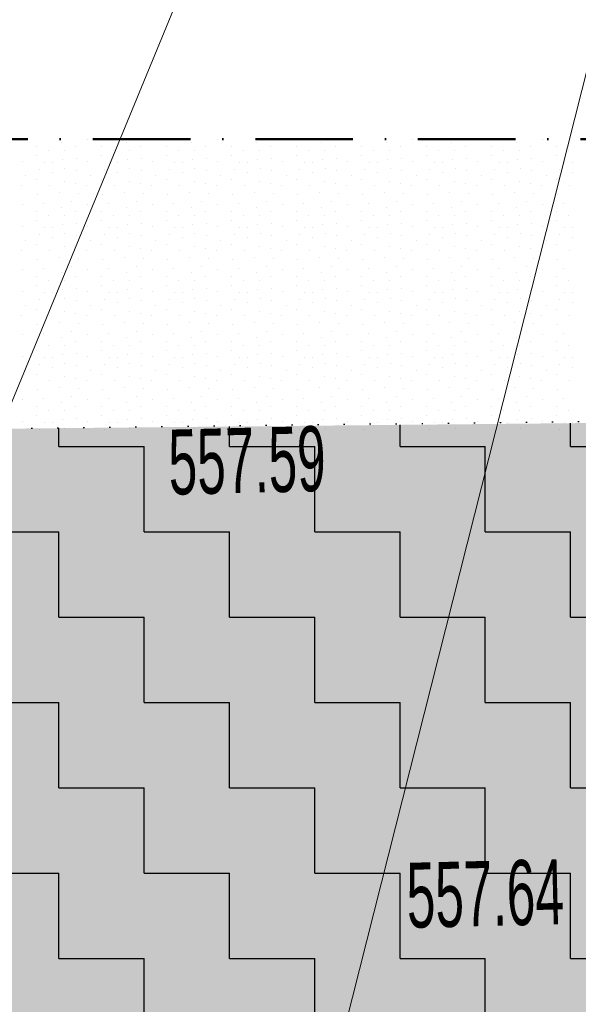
# Model space of a CAD drawing. Header units: millimetres. Extents: x -211955 to 157391, y -241491 to 94238.
# Tile 95 of 138: x 2768 to 4486, y -46078 to -43049. Entities that reach past the tile are written whole.
import ezdxf

# ---------------------------------------------------------------- set-up
doc = ezdxf.new("R2010")
doc.units = ezdxf.units.MM
doc.header["$PDMODE"] = 65
doc.linetypes.add('Cerchovana_1', pattern=[500, 300, -100, 0, -100])
doc.linetypes.add('Teckovana 0.5x_2', pattern=[80, 0, -80])
for name, color, linetype, lineweight in [('XR$1$PODKLAD_1', 7, 'Continuous', 25), ('XR$2$PŮDORYS 1.NP - STÁVAJÍCÍ_1', 7, 'Continuous', 25), ('XR$3$SITUACE - BOURÁNÍ_1', 7, 'Continuous', 25), ('XR$4$SITUACE - BOURÁNÍ - KOTY_1', 7, 'Continuous', 25)]:
    doc.layers.add(name, color=color, linetype=linetype, lineweight=lineweight)
doc.styles.add('ARIALNARROW', font='ARIALN.TTF')
doc.dimstyles.new('DIMSTYLE_4', dxfattribs={"dimtxt": 250, "dimasz": 300, "dimexe": 0, "dimexo": 0, "dimgap": 125, "dimtad": 2, "dimlfac": 0.001, "dimrnd": 0.05, "dimzin": 4, "dimdsep": 46, "dimtxsty": 'ARIALNARROW', "dimblk1": 'ALL_ML_STRICH', "dimblk2": 'ALL_ML_STRICH', "dimsah": 1, "dimcen": 0, "dimclrd": 6, "dimclre": 6, "dimclrt": 6, "dimadec": 0, "dimazin": 0, "dimtfac": 1, "dimtdec": 0, "dimtix": 1, "dimtmove": 2, "dimatfit": 3, "dimfxl": 0, "dimtzin": 0, "dimlwd": 0, "dimlwe": 18, "dimarcsym": 0})

# ---------------------------------------------------------------- blocks, each defined once
blk = doc.blocks.new('VZOR_0')
at = {"layer": 'XR$3$SITUACE - BOURÁNÍ_1', "color": 204, "linetype": 'Continuous', "lineweight": 13}
for p, q in [((2776.2, -43417.2), (2776.2, -43417.2)), ((2897.4, -43425.8), (2897.4, -43425.8)), ((2976.2, -43417.2), (2976.2, -43417.2)), ((3097.4, -43425.8), (3097.4, -43425.8)), ((3176.2, -43417.2), (3176.2, -43417.2)), ((3297.4, -43425.8), (3297.4, -43425.8)), ((3376.2, -43417.2), (3376.2, -43417.2)), ((3497.4, -43425.8), (3497.4, -43425.8)), ((3576.2, -43417.2), (3576.2, -43417.2)), ((3697.4, -43425.8), (3697.4, -43425.8)), ((3776.2, -43417.2), (3776.2, -43417.2)), ((3897.4, -43425.8), (3897.4, -43425.8)), ((3976.2, -43417.2), (3976.2, -43417.2)), ((4097.4, -43425.8), (4097.4, -43425.8)), ((4176.2, -43417.2), (4176.2, -43417.2)), ((4297.4, -43425.8), (4297.4, -43425.8)), ((4376.2, -43417.2), (4376.2, -43417.2)), ((2820, -43440), (2820, -43440)), ((2856.8, -43452.4), (2856.8, -43452.4)), ((2906.8, -43453), (2906.8, -43453)), ((2940, -43440), (2940, -43440)), ((3020, -43440), (3020, -43440)), ((3056.8, -43452.4), (3056.8, -43452.4)), ((3106.8, -43453), (3106.8, -43453)), ((3140, -43440), (3140, -43440)), ((3220, -43440), (3220, -43440)), ((3256.8, -43452.4), (3256.8, -43452.4)), ((3306.8, -43453), (3306.8, -43453)), ((3340, -43440), (3340, -43440)), ((3420, -43440), (3420, -43440)), ((3456.8, -43452.4), (3456.8, -43452.4)), ((3506.8, -43453), (3506.8, -43453)), ((3540, -43440), (3540, -43440)), ((3620, -43440), (3620, -43440)), ((3656.8, -43452.4), (3656.8, -43452.4)), ((3706.8, -43453), (3706.8, -43453)), ((3740, -43440), (3740, -43440)), ((3820, -43440), (3820, -43440)), ((3856.8, -43452.4), (3856.8, -43452.4)), ((3906.8, -43453), (3906.8, -43453)), ((3940, -43440), (3940, -43440)), ((4020, -43440), (4020, -43440)), ((4056.8, -43452.4), (4056.8, -43452.4)), ((4106.8, -43453), (4106.8, -43453)), ((4140, -43440), (4140, -43440)), ((4220, -43440), (4220, -43440)), ((4256.8, -43452.4), (4256.8, -43452.4)), ((4306.8, -43453), (4306.8, -43453)), ((4340, -43440), (4340, -43440)), ((4420, -43440), (4420, -43440)), ((4456.8, -43452.4), (4456.8, -43452.4)), ((2775.4, -43484.6), (2775.4, -43484.6)), ((2820.6, -43468), (2820.6, -43468)), ((2843.4, -43487.8), (2843.4, -43487.8)), ((2869.8, -43490), (2869.8, -43490)), ((2900, -43480), (2900, -43480)), ((2941.8, -43476.4), (2941.8, -43476.4)), ((2975.4, -43484.6), (2975.4, -43484.6)), ((3020.6, -43468), (3020.6, -43468)), ((3043.4, -43487.8), (3043.4, -43487.8)), ((3069.8, -43490), (3069.8, -43490)), ((3100, -43480), (3100, -43480)), ((3141.8, -43476.4), (3141.8, -43476.4)), ((3175.4, -43484.6), (3175.4, -43484.6)), ((3220.6, -43468), (3220.6, -43468)), ((3243.4, -43487.8), (3243.4, -43487.8)), ((3269.8, -43490), (3269.8, -43490)), ((3300, -43480), (3300, -43480)), ((3341.8, -43476.4), (3341.8, -43476.4)), ((3375.4, -43484.6), (3375.4, -43484.6)), ((3420.6, -43468), (3420.6, -43468)), ((3443.4, -43487.8), (3443.4, -43487.8)), ((3469.8, -43490), (3469.8, -43490)), ((3500, -43480), (3500, -43480)), ((3541.8, -43476.4), (3541.8, -43476.4)), ((3575.4, -43484.6), (3575.4, -43484.6)), ((3620.6, -43468), (3620.6, -43468)), ((3643.4, -43487.8), (3643.4, -43487.8)), ((3669.8, -43490), (3669.8, -43490)), ((3700, -43480), (3700, -43480)), ((3741.8, -43476.4), (3741.8, -43476.4)), ((3775.4, -43484.6), (3775.4, -43484.6)), ((3820.6, -43468), (3820.6, -43468)), ((3843.4, -43487.8), (3843.4, -43487.8)), ((3869.8, -43490), (3869.8, -43490)), ((3900, -43480), (3900, -43480)), ((3941.8, -43476.4), (3941.8, -43476.4)), ((3975.4, -43484.6), (3975.4, -43484.6)), ((4020.6, -43468), (4020.6, -43468)), ((4043.4, -43487.8), (4043.4, -43487.8)), ((4069.8, -43490), (4069.8, -43490)), ((4100, -43480), (4100, -43480)), ((4141.8, -43476.4), (4141.8, -43476.4)), ((4175.4, -43484.6), (4175.4, -43484.6)), ((4220.6, -43468), (4220.6, -43468)), ((4243.4, -43487.8), (4243.4, -43487.8)), ((4269.8, -43490), (4269.8, -43490)), ((4300, -43480), (4300, -43480)), ((4341.8, -43476.4), (4341.8, -43476.4)), ((4375.4, -43484.6), (4375.4, -43484.6)), ((4420.6, -43468), (4420.6, -43468)), ((4443.4, -43487.8), (4443.4, -43487.8)), ((4469.8, -43490), (4469.8, -43490)), ((2828.8, -43510.4), (2828.8, -43510.4)), ((2868.8, -43519.8), (2868.8, -43519.8)), ((2907, -43507), (2907, -43507)), ((2942.8, -43511.8), (2942.8, -43511.8)), ((3028.8, -43510.4), (3028.8, -43510.4)), ((3068.8, -43519.8), (3068.8, -43519.8)), ((3107, -43507), (3107, -43507)), ((3142.8, -43511.8), (3142.8, -43511.8)), ((3228.8, -43510.4), (3228.8, -43510.4)), ((3268.8, -43519.8), (3268.8, -43519.8)), ((3307, -43507), (3307, -43507)), ((3342.8, -43511.8), (3342.8, -43511.8)), ((3428.8, -43510.4), (3428.8, -43510.4)), ((3468.8, -43519.8), (3468.8, -43519.8)), ((3507, -43507), (3507, -43507)), ((3542.8, -43511.8), (3542.8, -43511.8)), ((3628.8, -43510.4), (3628.8, -43510.4)), ((3668.8, -43519.8), (3668.8, -43519.8)), ((3707, -43507), (3707, -43507)), ((3742.8, -43511.8), (3742.8, -43511.8)), ((3828.8, -43510.4), (3828.8, -43510.4)), ((3868.8, -43519.8), (3868.8, -43519.8)), ((3907, -43507), (3907, -43507)), ((3942.8, -43511.8), (3942.8, -43511.8)), ((4028.8, -43510.4), (4028.8, -43510.4)), ((4068.8, -43519.8), (4068.8, -43519.8)), ((4107, -43507), (4107, -43507)), ((4142.8, -43511.8), (4142.8, -43511.8)), ((4228.8, -43510.4), (4228.8, -43510.4)), ((4268.8, -43519.8), (4268.8, -43519.8)), ((4307, -43507), (4307, -43507)), ((4342.8, -43511.8), (4342.8, -43511.8)), ((4428.8, -43510.4), (4428.8, -43510.4)), ((4468.8, -43519.8), (4468.8, -43519.8)), ((2787, -43529.6), (2787, -43529.6)), ((2820, -43540), (2820, -43540)), ((2905.4, -43548.4), (2905.4, -43548.4)), ((2939.8, -43551.8), (2939.8, -43551.8)), ((2987, -43529.6), (2987, -43529.6)), ((3020, -43540), (3020, -43540)), ((3105.4, -43548.4), (3105.4, -43548.4)), ((3139.8, -43551.8), (3139.8, -43551.8)), ((3187, -43529.6), (3187, -43529.6)), ((3220, -43540), (3220, -43540)), ((3305.4, -43548.4), (3305.4, -43548.4)), ((3339.8, -43551.8), (3339.8, -43551.8)), ((3387, -43529.6), (3387, -43529.6)), ((3420, -43540), (3420, -43540)), ((3505.4, -43548.4), (3505.4, -43548.4)), ((3539.8, -43551.8), (3539.8, -43551.8)), ((3587, -43529.6), (3587, -43529.6)), ((3620, -43540), (3620, -43540)), ((3705.4, -43548.4), (3705.4, -43548.4)), ((3739.8, -43551.8), (3739.8, -43551.8)), ((3787, -43529.6), (3787, -43529.6)), ((3820, -43540), (3820, -43540)), ((3905.4, -43548.4), (3905.4, -43548.4)), ((3939.8, -43551.8), (3939.8, -43551.8)), ((3987, -43529.6), (3987, -43529.6)), ((4020, -43540), (4020, -43540)), ((4105.4, -43548.4), (4105.4, -43548.4)), ((4139.8, -43551.8), (4139.8, -43551.8)), ((4187, -43529.6), (4187, -43529.6)), ((4220, -43540), (4220, -43540)), ((4305.4, -43548.4), (4305.4, -43548.4)), ((4339.8, -43551.8), (4339.8, -43551.8)), ((4387, -43529.6), (4387, -43529.6)), ((4420, -43540), (4420, -43540)), ((2772, -43558.6), (2772, -43558.6)), ((2821.8, -43586), (2821.8, -43586)), ((2860, -43560), (2860, -43560)), ((2890.2, -43580.8), (2890.2, -43580.8)), ((2948.8, -43584.8), (2948.8, -43584.8)), ((2972, -43558.6), (2972, -43558.6)), ((3021.8, -43586), (3021.8, -43586)), ((3060, -43560), (3060, -43560)), ((3090.2, -43580.8), (3090.2, -43580.8)), ((3148.8, -43584.8), (3148.8, -43584.8)), ((3172, -43558.6), (3172, -43558.6)), ((3221.8, -43586), (3221.8, -43586)), ((3260, -43560), (3260, -43560)), ((3290.2, -43580.8), (3290.2, -43580.8)), ((3348.8, -43584.8), (3348.8, -43584.8)), ((3372, -43558.6), (3372, -43558.6)), ((3421.8, -43586), (3421.8, -43586)), ((3460, -43560), (3460, -43560)), ((3490.2, -43580.8), (3490.2, -43580.8)), ((3548.8, -43584.8), (3548.8, -43584.8)), ((3572, -43558.6), (3572, -43558.6)), ((3621.8, -43586), (3621.8, -43586)), ((3660, -43560), (3660, -43560)), ((3690.2, -43580.8), (3690.2, -43580.8)), ((3748.8, -43584.8), (3748.8, -43584.8)), ((3772, -43558.6), (3772, -43558.6)), ((3821.8, -43586), (3821.8, -43586)), ((3860, -43560), (3860, -43560)), ((3890.2, -43580.8), (3890.2, -43580.8)), ((3948.8, -43584.8), (3948.8, -43584.8)), ((3972, -43558.6), (3972, -43558.6)), ((4021.8, -43586), (4021.8, -43586)), ((4060, -43560), (4060, -43560)), ((4090.2, -43580.8), (4090.2, -43580.8)), ((4148.8, -43584.8), (4148.8, -43584.8)), ((4172, -43558.6), (4172, -43558.6)), ((4221.8, -43586), (4221.8, -43586)), ((4260, -43560), (4260, -43560)), ((4290.2, -43580.8), (4290.2, -43580.8)), ((4348.8, -43584.8), (4348.8, -43584.8)), ((4372, -43558.6), (4372, -43558.6)), ((4421.8, -43586), (4421.8, -43586)), ((4460, -43560), (4460, -43560)), ((2776.2, -43617.2), (2776.2, -43617.2)), ((2839.6, -43615.6), (2839.6, -43615.6)), ((2928, -43608.4), (2928, -43608.4)), ((2976.2, -43617.2), (2976.2, -43617.2)), ((3039.6, -43615.6), (3039.6, -43615.6)), ((3128, -43608.4), (3128, -43608.4)), ((3176.2, -43617.2), (3176.2, -43617.2)), ((3239.6, -43615.6), (3239.6, -43615.6)), ((3328, -43608.4), (3328, -43608.4)), ((3376.2, -43617.2), (3376.2, -43617.2)), ((3439.6, -43615.6), (3439.6, -43615.6)), ((3528, -43608.4), (3528, -43608.4)), ((3576.2, -43617.2), (3576.2, -43617.2)), ((3639.6, -43615.6), (3639.6, -43615.6)), ((3728, -43608.4), (3728, -43608.4)), ((3776.2, -43617.2), (3776.2, -43617.2)), ((3839.6, -43615.6), (3839.6, -43615.6)), ((3928, -43608.4), (3928, -43608.4)), ((3976.2, -43617.2), (3976.2, -43617.2)), ((4039.6, -43615.6), (4039.6, -43615.6)), ((4128, -43608.4), (4128, -43608.4)), ((4176.2, -43617.2), (4176.2, -43617.2)), ((4239.6, -43615.6), (4239.6, -43615.6)), ((4328, -43608.4), (4328, -43608.4)), ((4376.2, -43617.2), (4376.2, -43617.2)), ((4439.6, -43615.6), (4439.6, -43615.6)), ((2820, -43640), (2820, -43640)), ((2897.4, -43625.8), (2897.4, -43625.8)), ((2940, -43640), (2940, -43640)), ((3020, -43640), (3020, -43640)), ((3097.4, -43625.8), (3097.4, -43625.8)), ((3140, -43640), (3140, -43640)), ((3220, -43640), (3220, -43640)), ((3297.4, -43625.8), (3297.4, -43625.8)), ((3340, -43640), (3340, -43640)), ((3420, -43640), (3420, -43640)), ((3497.4, -43625.8), (3497.4, -43625.8)), ((3540, -43640), (3540, -43640)), ((3620, -43640), (3620, -43640)), ((3697.4, -43625.8), (3697.4, -43625.8)), ((3740, -43640), (3740, -43640)), ((3820, -43640), (3820, -43640)), ((3897.4, -43625.8), (3897.4, -43625.8)), ((3940, -43640), (3940, -43640)), ((4020, -43640), (4020, -43640)), ((4097.4, -43625.8), (4097.4, -43625.8)), ((4140, -43640), (4140, -43640)), ((4220, -43640), (4220, -43640)), ((4297.4, -43625.8), (4297.4, -43625.8)), ((4340, -43640), (4340, -43640)), ((4420, -43640), (4420, -43640)), ((2820.6, -43668), (2820.6, -43668)), ((2856.8, -43652.4), (2856.8, -43652.4)), ((2906.8, -43653), (2906.8, -43653)), ((2941.8, -43676.4), (2941.8, -43676.4)), ((3020.6, -43668), (3020.6, -43668)), ((3056.8, -43652.4), (3056.8, -43652.4)), ((3106.8, -43653), (3106.8, -43653)), ((3141.8, -43676.4), (3141.8, -43676.4)), ((3220.6, -43668), (3220.6, -43668)), ((3256.8, -43652.4), (3256.8, -43652.4)), ((3306.8, -43653), (3306.8, -43653)), ((3341.8, -43676.4), (3341.8, -43676.4)), ((3420.6, -43668), (3420.6, -43668)), ((3456.8, -43652.4), (3456.8, -43652.4)), ((3506.8, -43653), (3506.8, -43653)), ((3541.8, -43676.4), (3541.8, -43676.4)), ((3620.6, -43668), (3620.6, -43668)), ((3656.8, -43652.4), (3656.8, -43652.4)), ((3706.8, -43653), (3706.8, -43653)), ((3741.8, -43676.4), (3741.8, -43676.4)), ((3820.6, -43668), (3820.6, -43668)), ((3856.8, -43652.4), (3856.8, -43652.4)), ((3906.8, -43653), (3906.8, -43653)), ((3941.8, -43676.4), (3941.8, -43676.4)), ((4020.6, -43668), (4020.6, -43668)), ((4056.8, -43652.4), (4056.8, -43652.4)), ((4106.8, -43653), (4106.8, -43653)), ((4141.8, -43676.4), (4141.8, -43676.4)), ((4220.6, -43668), (4220.6, -43668)), ((4256.8, -43652.4), (4256.8, -43652.4)), ((4306.8, -43653), (4306.8, -43653)), ((4341.8, -43676.4), (4341.8, -43676.4)), ((4420.6, -43668), (4420.6, -43668)), ((4456.8, -43652.4), (4456.8, -43652.4)), ((2775.4, -43684.6), (2775.4, -43684.6)), ((2843.4, -43687.8), (2843.4, -43687.8)), ((2869.8, -43690), (2869.8, -43690)), ((2900, -43680), (2900, -43680)), ((2907, -43707), (2907, -43707)), ((2975.4, -43684.6), (2975.4, -43684.6)), ((3043.4, -43687.8), (3043.4, -43687.8)), ((3069.8, -43690), (3069.8, -43690)), ((3100, -43680), (3100, -43680)), ((3107, -43707), (3107, -43707)), ((3175.4, -43684.6), (3175.4, -43684.6)), ((3243.4, -43687.8), (3243.4, -43687.8)), ((3269.8, -43690), (3269.8, -43690)), ((3300, -43680), (3300, -43680)), ((3307, -43707), (3307, -43707)), ((3375.4, -43684.6), (3375.4, -43684.6)), ((3443.4, -43687.8), (3443.4, -43687.8)), ((3469.8, -43690), (3469.8, -43690)), ((3500, -43680), (3500, -43680)), ((3507, -43707), (3507, -43707)), ((3575.4, -43684.6), (3575.4, -43684.6)), ((3643.4, -43687.8), (3643.4, -43687.8)), ((3669.8, -43690), (3669.8, -43690)), ((3700, -43680), (3700, -43680)), ((3707, -43707), (3707, -43707)), ((3775.4, -43684.6), (3775.4, -43684.6)), ((3843.4, -43687.8), (3843.4, -43687.8)), ((3869.8, -43690), (3869.8, -43690)), ((3900, -43680), (3900, -43680)), ((3907, -43707), (3907, -43707)), ((3975.4, -43684.6), (3975.4, -43684.6)), ((4043.4, -43687.8), (4043.4, -43687.8)), ((4069.8, -43690), (4069.8, -43690)), ((4100, -43680), (4100, -43680)), ((4107, -43707), (4107, -43707)), ((4175.4, -43684.6), (4175.4, -43684.6)), ((4243.4, -43687.8), (4243.4, -43687.8)), ((4269.8, -43690), (4269.8, -43690)), ((4300, -43680), (4300, -43680)), ((4307, -43707), (4307, -43707)), ((4375.4, -43684.6), (4375.4, -43684.6)), ((4443.4, -43687.8), (4443.4, -43687.8)), ((4469.8, -43690), (4469.8, -43690)), ((2787, -43729.6), (2787, -43729.6)), ((2828.8, -43710.4), (2828.8, -43710.4)), ((2868.8, -43719.8), (2868.8, -43719.8)), ((2942.8, -43711.8), (2942.8, -43711.8)), ((2987, -43729.6), (2987, -43729.6)), ((3028.8, -43710.4), (3028.8, -43710.4)), ((3068.8, -43719.8), (3068.8, -43719.8)), ((3142.8, -43711.8), (3142.8, -43711.8)), ((3187, -43729.6), (3187, -43729.6)), ((3228.8, -43710.4), (3228.8, -43710.4)), ((3268.8, -43719.8), (3268.8, -43719.8)), ((3342.8, -43711.8), (3342.8, -43711.8)), ((3387, -43729.6), (3387, -43729.6)), ((3428.8, -43710.4), (3428.8, -43710.4)), ((3468.8, -43719.8), (3468.8, -43719.8)), ((3542.8, -43711.8), (3542.8, -43711.8)), ((3587, -43729.6), (3587, -43729.6)), ((3628.8, -43710.4), (3628.8, -43710.4)), ((3668.8, -43719.8), (3668.8, -43719.8)), ((3742.8, -43711.8), (3742.8, -43711.8)), ((3787, -43729.6), (3787, -43729.6)), ((3828.8, -43710.4), (3828.8, -43710.4)), ((3868.8, -43719.8), (3868.8, -43719.8)), ((3942.8, -43711.8), (3942.8, -43711.8)), ((3987, -43729.6), (3987, -43729.6)), ((4028.8, -43710.4), (4028.8, -43710.4)), ((4068.8, -43719.8), (4068.8, -43719.8)), ((4142.8, -43711.8), (4142.8, -43711.8)), ((4187, -43729.6), (4187, -43729.6)), ((4228.8, -43710.4), (4228.8, -43710.4)), ((4268.8, -43719.8), (4268.8, -43719.8)), ((4342.8, -43711.8), (4342.8, -43711.8)), ((4387, -43729.6), (4387, -43729.6)), ((4428.8, -43710.4), (4428.8, -43710.4)), ((4468.8, -43719.8), (4468.8, -43719.8)), ((2772, -43758.6), (2772, -43758.6)), ((2820, -43740), (2820, -43740)), ((2860, -43760), (2860, -43760)), ((2905.4, -43748.4), (2905.4, -43748.4)), ((2939.8, -43751.8), (2939.8, -43751.8)), ((2972, -43758.6), (2972, -43758.6)), ((3020, -43740), (3020, -43740)), ((3060, -43760), (3060, -43760)), ((3105.4, -43748.4), (3105.4, -43748.4)), ((3139.8, -43751.8), (3139.8, -43751.8)), ((3172, -43758.6), (3172, -43758.6)), ((3220, -43740), (3220, -43740)), ((3260, -43760), (3260, -43760)), ((3305.4, -43748.4), (3305.4, -43748.4)), ((3339.8, -43751.8), (3339.8, -43751.8)), ((3372, -43758.6), (3372, -43758.6)), ((3420, -43740), (3420, -43740)), ((3460, -43760), (3460, -43760)), ((3505.4, -43748.4), (3505.4, -43748.4)), ((3539.8, -43751.8), (3539.8, -43751.8)), ((3572, -43758.6), (3572, -43758.6)), ((3620, -43740), (3620, -43740)), ((3660, -43760), (3660, -43760)), ((3705.4, -43748.4), (3705.4, -43748.4)), ((3739.8, -43751.8), (3739.8, -43751.8)), ((3772, -43758.6), (3772, -43758.6)), ((3820, -43740), (3820, -43740)), ((3860, -43760), (3860, -43760)), ((3905.4, -43748.4), (3905.4, -43748.4)), ((3939.8, -43751.8), (3939.8, -43751.8)), ((3972, -43758.6), (3972, -43758.6)), ((4020, -43740), (4020, -43740)), ((4060, -43760), (4060, -43760)), ((4105.4, -43748.4), (4105.4, -43748.4)), ((4139.8, -43751.8), (4139.8, -43751.8)), ((4172, -43758.6), (4172, -43758.6)), ((4220, -43740), (4220, -43740)), ((4260, -43760), (4260, -43760)), ((4305.4, -43748.4), (4305.4, -43748.4)), ((4339.8, -43751.8), (4339.8, -43751.8)), ((4372, -43758.6), (4372, -43758.6)), ((4420, -43740), (4420, -43740)), ((4460, -43760), (4460, -43760)), ((2821.8, -43786), (2821.8, -43786)), ((2890.2, -43780.8), (2890.2, -43780.8)), ((2948.8, -43784.8), (2948.8, -43784.8)), ((3021.8, -43786), (3021.8, -43786)), ((3090.2, -43780.8), (3090.2, -43780.8)), ((3148.8, -43784.8), (3148.8, -43784.8)), ((3221.8, -43786), (3221.8, -43786)), ((3290.2, -43780.8), (3290.2, -43780.8)), ((3348.8, -43784.8), (3348.8, -43784.8)), ((3421.8, -43786), (3421.8, -43786)), ((3490.2, -43780.8), (3490.2, -43780.8)), ((3548.8, -43784.8), (3548.8, -43784.8)), ((3621.8, -43786), (3621.8, -43786)), ((3690.2, -43780.8), (3690.2, -43780.8)), ((3748.8, -43784.8), (3748.8, -43784.8)), ((3821.8, -43786), (3821.8, -43786)), ((3890.2, -43780.8), (3890.2, -43780.8)), ((3948.8, -43784.8), (3948.8, -43784.8)), ((4021.8, -43786), (4021.8, -43786)), ((4090.2, -43780.8), (4090.2, -43780.8)), ((4148.8, -43784.8), (4148.8, -43784.8)), ((4221.8, -43786), (4221.8, -43786)), ((4290.2, -43780.8), (4290.2, -43780.8)), ((4348.8, -43784.8), (4348.8, -43784.8)), ((4421.8, -43786), (4421.8, -43786)), ((2776.2, -43817.2), (2776.2, -43817.2)), ((2839.6, -43815.6), (2839.6, -43815.6)), ((2897.4, -43825.8), (2897.4, -43825.8)), ((2928, -43808.4), (2928, -43808.4)), ((2976.2, -43817.2), (2976.2, -43817.2)), ((3039.6, -43815.6), (3039.6, -43815.6)), ((3097.4, -43825.8), (3097.4, -43825.8)), ((3128, -43808.4), (3128, -43808.4)), ((3176.2, -43817.2), (3176.2, -43817.2)), ((3239.6, -43815.6), (3239.6, -43815.6)), ((3297.4, -43825.8), (3297.4, -43825.8)), ((3328, -43808.4), (3328, -43808.4)), ((3376.2, -43817.2), (3376.2, -43817.2)), ((3439.6, -43815.6), (3439.6, -43815.6)), ((3497.4, -43825.8), (3497.4, -43825.8)), ((3528, -43808.4), (3528, -43808.4)), ((3576.2, -43817.2), (3576.2, -43817.2)), ((3639.6, -43815.6), (3639.6, -43815.6)), ((3697.4, -43825.8), (3697.4, -43825.8)), ((3728, -43808.4), (3728, -43808.4)), ((3776.2, -43817.2), (3776.2, -43817.2)), ((3839.6, -43815.6), (3839.6, -43815.6)), ((3897.4, -43825.8), (3897.4, -43825.8)), ((3928, -43808.4), (3928, -43808.4)), ((3976.2, -43817.2), (3976.2, -43817.2)), ((4039.6, -43815.6), (4039.6, -43815.6)), ((4097.4, -43825.8), (4097.4, -43825.8)), ((4128, -43808.4), (4128, -43808.4)), ((4176.2, -43817.2), (4176.2, -43817.2)), ((4239.6, -43815.6), (4239.6, -43815.6)), ((4297.4, -43825.8), (4297.4, -43825.8)), ((4328, -43808.4), (4328, -43808.4)), ((4376.2, -43817.2), (4376.2, -43817.2)), ((4439.6, -43815.6), (4439.6, -43815.6)), ((2820, -43840), (2820, -43840)), ((2856.8, -43852.4), (2856.8, -43852.4)), ((2906.8, -43853), (2906.8, -43853)), ((2940, -43840), (2940, -43840)), ((3020, -43840), (3020, -43840)), ((3056.8, -43852.4), (3056.8, -43852.4)), ((3106.8, -43853), (3106.8, -43853)), ((3140, -43840), (3140, -43840)), ((3220, -43840), (3220, -43840)), ((3256.8, -43852.4), (3256.8, -43852.4)), ((3306.8, -43853), (3306.8, -43853)), ((3340, -43840), (3340, -43840)), ((3420, -43840), (3420, -43840)), ((3456.8, -43852.4), (3456.8, -43852.4)), ((3506.8, -43853), (3506.8, -43853)), ((3540, -43840), (3540, -43840)), ((3620, -43840), (3620, -43840)), ((3656.8, -43852.4), (3656.8, -43852.4)), ((3706.8, -43853), (3706.8, -43853)), ((3740, -43840), (3740, -43840)), ((3820, -43840), (3820, -43840)), ((3856.8, -43852.4), (3856.8, -43852.4)), ((3906.8, -43853), (3906.8, -43853)), ((3940, -43840), (3940, -43840)), ((4020, -43840), (4020, -43840)), ((4056.8, -43852.4), (4056.8, -43852.4)), ((4106.8, -43853), (4106.8, -43853)), ((4140, -43840), (4140, -43840)), ((4220, -43840), (4220, -43840)), ((4256.8, -43852.4), (4256.8, -43852.4)), ((4306.8, -43853), (4306.8, -43853)), ((4340, -43840), (4340, -43840)), ((4420, -43840), (4420, -43840)), ((4456.8, -43852.4), (4456.8, -43852.4)), ((2775.4, -43884.6), (2775.4, -43884.6)), ((2820.6, -43868), (2820.6, -43868)), ((2843.4, -43887.8), (2843.4, -43887.8)), ((2869.8, -43890), (2869.8, -43890)), ((2900, -43880), (2900, -43880)), ((2941.8, -43876.4), (2941.8, -43876.4)), ((2975.4, -43884.6), (2975.4, -43884.6)), ((3020.6, -43868), (3020.6, -43868)), ((3043.4, -43887.8), (3043.4, -43887.8)), ((3069.8, -43890), (3069.8, -43890)), ((3100, -43880), (3100, -43880)), ((3141.8, -43876.4), (3141.8, -43876.4)), ((3175.4, -43884.6), (3175.4, -43884.6)), ((3220.6, -43868), (3220.6, -43868)), ((3243.4, -43887.8), (3243.4, -43887.8)), ((3269.8, -43890), (3269.8, -43890)), ((3300, -43880), (3300, -43880)), ((3341.8, -43876.4), (3341.8, -43876.4)), ((3375.4, -43884.6), (3375.4, -43884.6)), ((3420.6, -43868), (3420.6, -43868)), ((3443.4, -43887.8), (3443.4, -43887.8)), ((3469.8, -43890), (3469.8, -43890)), ((3500, -43880), (3500, -43880)), ((3541.8, -43876.4), (3541.8, -43876.4)), ((3575.4, -43884.6), (3575.4, -43884.6)), ((3620.6, -43868), (3620.6, -43868)), ((3643.4, -43887.8), (3643.4, -43887.8)), ((3669.8, -43890), (3669.8, -43890)), ((3700, -43880), (3700, -43880)), ((3741.8, -43876.4), (3741.8, -43876.4)), ((3775.4, -43884.6), (3775.4, -43884.6)), ((3820.6, -43868), (3820.6, -43868)), ((3843.4, -43887.8), (3843.4, -43887.8)), ((3869.8, -43890), (3869.8, -43890)), ((3900, -43880), (3900, -43880)), ((3941.8, -43876.4), (3941.8, -43876.4)), ((3975.4, -43884.6), (3975.4, -43884.6)), ((4020.6, -43868), (4020.6, -43868)), ((4043.4, -43887.8), (4043.4, -43887.8)), ((4069.8, -43890), (4069.8, -43890)), ((4100, -43880), (4100, -43880)), ((4141.8, -43876.4), (4141.8, -43876.4)), ((4175.4, -43884.6), (4175.4, -43884.6)), ((4220.6, -43868), (4220.6, -43868)), ((4243.4, -43887.8), (4243.4, -43887.8)), ((4269.8, -43890), (4269.8, -43890)), ((4300, -43880), (4300, -43880)), ((4341.8, -43876.4), (4341.8, -43876.4)), ((4375.4, -43884.6), (4375.4, -43884.6)), ((4420.6, -43868), (4420.6, -43868)), ((4443.4, -43887.8), (4443.4, -43887.8)), ((4469.8, -43890), (4469.8, -43890)), ((2828.8, -43910.4), (2828.8, -43910.4)), ((2868.8, -43919.8), (2868.8, -43919.8)), ((2907, -43907), (2907, -43907)), ((2942.8, -43911.8), (2942.8, -43911.8)), ((3028.8, -43910.4), (3028.8, -43910.4)), ((3068.8, -43919.8), (3068.8, -43919.8)), ((3107, -43907), (3107, -43907)), ((3142.8, -43911.8), (3142.8, -43911.8)), ((3228.8, -43910.4), (3228.8, -43910.4)), ((3268.8, -43919.8), (3268.8, -43919.8)), ((3307, -43907), (3307, -43907)), ((3342.8, -43911.8), (3342.8, -43911.8)), ((3428.8, -43910.4), (3428.8, -43910.4)), ((3468.8, -43919.8), (3468.8, -43919.8)), ((3507, -43907), (3507, -43907)), ((3542.8, -43911.8), (3542.8, -43911.8)), ((3628.8, -43910.4), (3628.8, -43910.4)), ((3668.8, -43919.8), (3668.8, -43919.8)), ((3707, -43907), (3707, -43907)), ((3742.8, -43911.8), (3742.8, -43911.8)), ((3828.8, -43910.4), (3828.8, -43910.4)), ((3868.8, -43919.8), (3868.8, -43919.8)), ((3907, -43907), (3907, -43907)), ((3942.8, -43911.8), (3942.8, -43911.8)), ((4028.8, -43910.4), (4028.8, -43910.4)), ((4068.8, -43919.8), (4068.8, -43919.8)), ((4107, -43907), (4107, -43907)), ((4142.8, -43911.8), (4142.8, -43911.8)), ((4228.8, -43910.4), (4228.8, -43910.4)), ((4268.8, -43919.8), (4268.8, -43919.8)), ((4307, -43907), (4307, -43907)), ((4342.8, -43911.8), (4342.8, -43911.8)), ((4428.8, -43910.4), (4428.8, -43910.4)), ((4468.8, -43919.8), (4468.8, -43919.8)), ((2787, -43929.6), (2787, -43929.6)), ((2820, -43940), (2820, -43940)), ((2905.4, -43948.4), (2905.4, -43948.4)), ((2987, -43929.6), (2987, -43929.6)), ((3020, -43940), (3020, -43940)), ((3105.4, -43948.4), (3105.4, -43948.4)), ((3187, -43929.6), (3187, -43929.6)), ((3220, -43940), (3220, -43940)), ((3305.4, -43948.4), (3305.4, -43948.4)), ((3387, -43929.6), (3387, -43929.6)), ((3420, -43940), (3420, -43940)), ((3505.4, -43948.4), (3505.4, -43948.4)), ((3587, -43929.6), (3587, -43929.6)), ((3620, -43940), (3620, -43940)), ((3705.4, -43948.4), (3705.4, -43948.4)), ((3787, -43929.6), (3787, -43929.6)), ((3820, -43940), (3820, -43940)), ((3905.4, -43948.4), (3905.4, -43948.4)), ((3987, -43929.6), (3987, -43929.6)), ((4020, -43940), (4020, -43940)), ((4105.4, -43948.4), (4105.4, -43948.4)), ((4187, -43929.6), (4187, -43929.6)), ((4220, -43940), (4220, -43940)), ((4305.4, -43948.4), (4305.4, -43948.4)), ((4387, -43929.6), (4387, -43929.6)), ((4420, -43940), (4420, -43940)), ((2772, -43958.6), (2772, -43958.6)), ((2860, -43960), (2860, -43960)), ((2890.2, -43980.8), (2890.2, -43980.8)), ((2939.8, -43951.8), (2939.8, -43951.8)), ((2972, -43958.6), (2972, -43958.6)), ((3060, -43960), (3060, -43960)), ((3090.2, -43980.8), (3090.2, -43980.8)), ((3139.8, -43951.8), (3139.8, -43951.8)), ((3172, -43958.6), (3172, -43958.6)), ((3260, -43960), (3260, -43960)), ((3290.2, -43980.8), (3290.2, -43980.8)), ((3339.8, -43951.8), (3339.8, -43951.8)), ((3372, -43958.6), (3372, -43958.6)), ((3460, -43960), (3460, -43960)), ((3490.2, -43980.8), (3490.2, -43980.8)), ((3539.8, -43951.8), (3539.8, -43951.8)), ((3572, -43958.6), (3572, -43958.6)), ((3660, -43960), (3660, -43960)), ((3690.2, -43980.8), (3690.2, -43980.8)), ((3739.8, -43951.8), (3739.8, -43951.8)), ((3772, -43958.6), (3772, -43958.6)), ((3860, -43960), (3860, -43960)), ((3890.2, -43980.8), (3890.2, -43980.8)), ((3939.8, -43951.8), (3939.8, -43951.8)), ((3972, -43958.6), (3972, -43958.6)), ((4060, -43960), (4060, -43960)), ((4090.2, -43980.8), (4090.2, -43980.8)), ((4139.8, -43951.8), (4139.8, -43951.8)), ((4172, -43958.6), (4172, -43958.6)), ((4260, -43960), (4260, -43960)), ((4290.2, -43980.8), (4290.2, -43980.8)), ((4339.8, -43951.8), (4339.8, -43951.8)), ((4372, -43958.6), (4372, -43958.6)), ((4460, -43960), (4460, -43960)), ((2821.8, -43986), (2821.8, -43986)), ((2928, -44008.4), (2928, -44008.4)), ((2948.8, -43984.8), (2948.8, -43984.8)), ((3021.8, -43986), (3021.8, -43986)), ((3128, -44008.4), (3128, -44008.4)), ((3148.8, -43984.8), (3148.8, -43984.8)), ((3221.8, -43986), (3221.8, -43986)), ((3328, -44008.4), (3328, -44008.4)), ((3348.8, -43984.8), (3348.8, -43984.8)), ((3421.8, -43986), (3421.8, -43986)), ((3528, -44008.4), (3528, -44008.4)), ((3548.8, -43984.8), (3548.8, -43984.8)), ((3621.8, -43986), (3621.8, -43986)), ((3728, -44008.4), (3728, -44008.4)), ((3748.8, -43984.8), (3748.8, -43984.8)), ((3821.8, -43986), (3821.8, -43986)), ((3928, -44008.4), (3928, -44008.4)), ((3948.8, -43984.8), (3948.8, -43984.8)), ((4021.8, -43986), (4021.8, -43986)), ((4128, -44008.4), (4128, -44008.4)), ((4148.8, -43984.8), (4148.8, -43984.8)), ((4221.8, -43986), (4221.8, -43986)), ((4328, -44008.4), (4328, -44008.4)), ((4348.8, -43984.8), (4348.8, -43984.8)), ((4421.8, -43986), (4421.8, -43986)), ((2776.2, -44017.2), (2776.2, -44017.2)), ((2820, -44040), (2820, -44040)), ((2839.6, -44015.6), (2839.6, -44015.6)), ((2897.4, -44025.8), (2897.4, -44025.8)), ((2940, -44040), (2940, -44040)), ((2976.2, -44017.2), (2976.2, -44017.2)), ((3020, -44040), (3020, -44040)), ((3039.6, -44015.6), (3039.6, -44015.6)), ((3097.4, -44025.8), (3097.4, -44025.8)), ((3140, -44040), (3140, -44040)), ((3176.2, -44017.2), (3176.2, -44017.2)), ((3220, -44040), (3220, -44040)), ((3239.6, -44015.6), (3239.6, -44015.6)), ((3297.4, -44025.8), (3297.4, -44025.8)), ((3340, -44040), (3340, -44040)), ((3376.2, -44017.2), (3376.2, -44017.2)), ((3420, -44040), (3420, -44040)), ((3439.6, -44015.6), (3439.6, -44015.6)), ((3497.4, -44025.8), (3497.4, -44025.8)), ((3540, -44040), (3540, -44040)), ((3576.2, -44017.2), (3576.2, -44017.2)), ((3620, -44040), (3620, -44040)), ((3639.6, -44015.6), (3639.6, -44015.6)), ((3697.4, -44025.8), (3697.4, -44025.8)), ((3740, -44040), (3740, -44040)), ((3776.2, -44017.2), (3776.2, -44017.2)), ((3820, -44040), (3820, -44040)), ((3839.6, -44015.6), (3839.6, -44015.6)), ((3897.4, -44025.8), (3897.4, -44025.8)), ((3940, -44040), (3940, -44040)), ((3976.2, -44017.2), (3976.2, -44017.2)), ((4020, -44040), (4020, -44040)), ((4039.6, -44015.6), (4039.6, -44015.6)), ((4097.4, -44025.8), (4097.4, -44025.8)), ((4140, -44040), (4140, -44040)), ((4176.2, -44017.2), (4176.2, -44017.2)), ((4220, -44040), (4220, -44040)), ((4239.6, -44015.6), (4239.6, -44015.6)), ((4297.4, -44025.8), (4297.4, -44025.8)), ((4340, -44040), (4340, -44040)), ((4376.2, -44017.2), (4376.2, -44017.2)), ((4420, -44040), (4420, -44040)), ((4439.6, -44015.6), (4439.6, -44015.6)), ((2820.6, -44068), (2820.6, -44068)), ((2856.8, -44052.4), (2856.8, -44052.4)), ((2906.8, -44053), (2906.8, -44053)), ((3020.6, -44068), (3020.6, -44068)), ((3056.8, -44052.4), (3056.8, -44052.4)), ((3106.8, -44053), (3106.8, -44053)), ((3220.6, -44068), (3220.6, -44068)), ((3256.8, -44052.4), (3256.8, -44052.4)), ((3306.8, -44053), (3306.8, -44053)), ((3420.6, -44068), (3420.6, -44068)), ((3456.8, -44052.4), (3456.8, -44052.4)), ((3506.8, -44053), (3506.8, -44053)), ((3620.6, -44068), (3620.6, -44068)), ((3656.8, -44052.4), (3656.8, -44052.4)), ((3706.8, -44053), (3706.8, -44053)), ((3820.6, -44068), (3820.6, -44068)), ((3856.8, -44052.4), (3856.8, -44052.4)), ((3906.8, -44053), (3906.8, -44053)), ((4020.6, -44068), (4020.6, -44068)), ((4056.8, -44052.4), (4056.8, -44052.4)), ((4106.8, -44053), (4106.8, -44053)), ((4220.6, -44068), (4220.6, -44068)), ((4256.8, -44052.4), (4256.8, -44052.4)), ((4306.8, -44053), (4306.8, -44053)), ((4420.6, -44068), (4420.6, -44068)), ((4456.8, -44052.4), (4456.8, -44052.4)), ((2775.4, -44084.6), (2775.4, -44084.6)), ((2843.4, -44087.8), (2843.4, -44087.8)), ((2869.8, -44090), (2869.8, -44090)), ((2900, -44080), (2900, -44080)), ((2941.8, -44076.4), (2941.8, -44076.4)), ((2975.4, -44084.6), (2975.4, -44084.6)), ((3043.4, -44087.8), (3043.4, -44087.8)), ((3069.8, -44090), (3069.8, -44090)), ((3100, -44080), (3100, -44080)), ((3141.8, -44076.4), (3141.8, -44076.4)), ((3175.4, -44084.6), (3175.4, -44084.6)), ((3243.4, -44087.8), (3243.4, -44087.8)), ((3269.8, -44090), (3269.8, -44090)), ((3300, -44080), (3300, -44080)), ((3341.8, -44076.4), (3341.8, -44076.4)), ((3375.4, -44084.6), (3375.4, -44084.6)), ((3443.4, -44087.8), (3443.4, -44087.8)), ((3469.8, -44090), (3469.8, -44090)), ((3500, -44080), (3500, -44080)), ((3541.8, -44076.4), (3541.8, -44076.4)), ((3575.4, -44084.6), (3575.4, -44084.6)), ((3643.4, -44087.8), (3643.4, -44087.8)), ((3669.8, -44090), (3669.8, -44090)), ((3700, -44080), (3700, -44080)), ((3741.8, -44076.4), (3741.8, -44076.4)), ((3775.4, -44084.6), (3775.4, -44084.6)), ((3843.4, -44087.8), (3843.4, -44087.8)), ((3869.8, -44090), (3869.8, -44090)), ((3900, -44080), (3900, -44080)), ((3941.8, -44076.4), (3941.8, -44076.4)), ((3975.4, -44084.6), (3975.4, -44084.6)), ((4043.4, -44087.8), (4043.4, -44087.8)), ((4069.8, -44090), (4069.8, -44090)), ((4100, -44080), (4100, -44080)), ((4141.8, -44076.4), (4141.8, -44076.4)), ((4175.4, -44084.6), (4175.4, -44084.6)), ((4243.4, -44087.8), (4243.4, -44087.8)), ((4269.8, -44090), (4269.8, -44090)), ((4300, -44080), (4300, -44080)), ((4341.8, -44076.4), (4341.8, -44076.4)), ((4375.4, -44084.6), (4375.4, -44084.6)), ((4443.4, -44087.8), (4443.4, -44087.8)), ((4469.8, -44090), (4469.8, -44090)), ((2787, -44129.6), (2787, -44129.6)), ((2828.8, -44110.4), (2828.8, -44110.4)), ((2868.8, -44119.8), (2868.8, -44119.8)), ((2907, -44107), (2907, -44107)), ((2942.8, -44111.8), (2942.8, -44111.8)), ((2987, -44129.6), (2987, -44129.6)), ((3028.8, -44110.4), (3028.8, -44110.4)), ((3068.8, -44119.8), (3068.8, -44119.8)), ((3107, -44107), (3107, -44107)), ((3142.8, -44111.8), (3142.8, -44111.8)), ((3187, -44129.6), (3187, -44129.6)), ((3228.8, -44110.4), (3228.8, -44110.4)), ((3268.8, -44119.8), (3268.8, -44119.8)), ((3307, -44107), (3307, -44107)), ((3342.8, -44111.8), (3342.8, -44111.8)), ((3387, -44129.6), (3387, -44129.6)), ((3428.8, -44110.4), (3428.8, -44110.4)), ((3468.8, -44119.8), (3468.8, -44119.8)), ((3507, -44107), (3507, -44107)), ((3542.8, -44111.8), (3542.8, -44111.8)), ((3587, -44129.6), (3587, -44129.6)), ((3628.8, -44110.4), (3628.8, -44110.4)), ((3668.8, -44119.8), (3668.8, -44119.8)), ((3707, -44107), (3707, -44107)), ((3742.8, -44111.8), (3742.8, -44111.8)), ((3787, -44129.6), (3787, -44129.6)), ((3828.8, -44110.4), (3828.8, -44110.4)), ((3868.8, -44119.8), (3868.8, -44119.8)), ((3907, -44107), (3907, -44107)), ((3942.8, -44111.8), (3942.8, -44111.8)), ((3987, -44129.6), (3987, -44129.6)), ((4028.8, -44110.4), (4028.8, -44110.4)), ((4068.8, -44119.8), (4068.8, -44119.8)), ((4107, -44107), (4107, -44107)), ((4142.8, -44111.8), (4142.8, -44111.8)), ((4187, -44129.6), (4187, -44129.6)), ((4228.8, -44110.4), (4228.8, -44110.4)), ((4268.8, -44119.8), (4268.8, -44119.8)), ((4307, -44107), (4307, -44107)), ((4342.8, -44111.8), (4342.8, -44111.8)), ((4387, -44129.6), (4387, -44129.6)), ((4428.8, -44110.4), (4428.8, -44110.4)), ((4468.8, -44119.8), (4468.8, -44119.8)), ((2772, -44158.6), (2772, -44158.6)), ((2820, -44140), (2820, -44140)), ((2860, -44160), (2860, -44160)), ((2905.4, -44148.4), (2905.4, -44148.4)), ((2939.8, -44151.8), (2939.8, -44151.8)), ((2972, -44158.6), (2972, -44158.6)), ((3020, -44140), (3020, -44140)), ((3060, -44160), (3060, -44160)), ((3105.4, -44148.4), (3105.4, -44148.4)), ((3139.8, -44151.8), (3139.8, -44151.8)), ((3172, -44158.6), (3172, -44158.6)), ((3220, -44140), (3220, -44140)), ((3260, -44160), (3260, -44160)), ((3305.4, -44148.4), (3305.4, -44148.4)), ((3339.8, -44151.8), (3339.8, -44151.8)), ((3372, -44158.6), (3372, -44158.6)), ((3420, -44140), (3420, -44140)), ((3460, -44160), (3460, -44160)), ((3505.4, -44148.4), (3505.4, -44148.4)), ((3539.8, -44151.8), (3539.8, -44151.8)), ((3572, -44158.6), (3572, -44158.6)), ((3620, -44140), (3620, -44140)), ((3660, -44160), (3660, -44160)), ((3705.4, -44148.4), (3705.4, -44148.4)), ((3739.8, -44151.8), (3739.8, -44151.8)), ((3772, -44158.6), (3772, -44158.6)), ((3820, -44140), (3820, -44140)), ((3860, -44160), (3860, -44160)), ((3905.4, -44148.4), (3905.4, -44148.4)), ((3939.8, -44151.8), (3939.8, -44151.8)), ((3972, -44158.6), (3972, -44158.6)), ((4020, -44140), (4020, -44140)), ((4060, -44160), (4060, -44160)), ((4105.4, -44148.4), (4105.4, -44148.4)), ((4139.8, -44151.8), (4139.8, -44151.8)), ((4172, -44158.6), (4172, -44158.6)), ((4220, -44140), (4220, -44140)), ((4260, -44160), (4260, -44160)), ((4305.4, -44148.4), (4305.4, -44148.4)), ((4339.8, -44151.8), (4339.8, -44151.8)), ((4372, -44158.6), (4372, -44158.6)), ((4420, -44140), (4420, -44140)), ((4460, -44160), (4460, -44160)), ((2821.8, -44186), (2821.8, -44186)), ((2890.2, -44180.8), (2890.2, -44180.8)), ((2948.8, -44184.8), (2948.8, -44184.8)), ((3021.8, -44186), (3021.8, -44186)), ((3090.2, -44180.8), (3090.2, -44180.8)), ((3148.8, -44184.8), (3148.8, -44184.8)), ((3221.8, -44186), (3221.8, -44186)), ((3290.2, -44180.8), (3290.2, -44180.8)), ((3348.8, -44184.8), (3348.8, -44184.8)), ((3421.8, -44186), (3421.8, -44186)), ((3490.2, -44180.8), (3490.2, -44180.8)), ((3548.8, -44184.8), (3548.8, -44184.8)), ((3621.8, -44186), (3621.8, -44186)), ((3690.2, -44180.8), (3690.2, -44180.8)), ((3748.8, -44184.8), (3748.8, -44184.8)), ((3821.8, -44186), (3821.8, -44186)), ((3890.2, -44180.8), (3890.2, -44180.8)), ((3948.8, -44184.8), (3948.8, -44184.8)), ((4021.8, -44186), (4021.8, -44186)), ((4090.2, -44180.8), (4090.2, -44180.8)), ((4148.8, -44184.8), (4148.8, -44184.8)), ((4221.8, -44186), (4221.8, -44186)), ((4290.2, -44180.8), (4290.2, -44180.8)), ((4348.8, -44184.8), (4348.8, -44184.8)), ((4421.8, -44186), (4421.8, -44186)), ((2776.2, -44217.2), (2776.2, -44217.2)), ((2839.6, -44215.6), (2839.6, -44215.6)), ((2928, -44208.4), (2928, -44208.4)), ((2976.2, -44217.2), (2976.2, -44217.2)), ((3039.6, -44215.6), (3039.6, -44215.6)), ((3128, -44208.4), (3128, -44208.4)), ((3176.2, -44217.2), (3176.2, -44217.2)), ((3239.6, -44215.6), (3239.6, -44215.6)), ((3328, -44208.4), (3328, -44208.4)), ((3376.2, -44217.2), (3376.2, -44217.2)), ((3439.6, -44215.6), (3439.6, -44215.6)), ((3528, -44208.4), (3528, -44208.4)), ((3576.2, -44217.2), (3576.2, -44217.2)), ((3639.6, -44215.6), (3639.6, -44215.6)), ((3728, -44208.4), (3728, -44208.4)), ((3776.2, -44217.2), (3776.2, -44217.2)), ((3839.6, -44215.6), (3839.6, -44215.6)), ((3928, -44208.4), (3928, -44208.4)), ((3976.2, -44217.2), (3976.2, -44217.2)), ((4039.6, -44215.6), (4039.6, -44215.6)), ((4128, -44208.4), (4128, -44208.4)), ((4176.2, -44217.2), (4176.2, -44217.2)), ((4239.6, -44215.6), (4239.6, -44215.6)), ((4328, -44208.4), (4328, -44208.4)), ((4376.2, -44217.2), (4376.2, -44217.2)), ((4439.6, -44215.6), (4439.6, -44215.6)), ((2820, -44240), (2820, -44240)), ((2856.8, -44252.4), (2856.8, -44252.4)), ((2897.4, -44225.8), (2897.4, -44225.8)), ((2906.8, -44253), (2906.8, -44253)), ((2940, -44240), (2940, -44240)), ((3020, -44240), (3020, -44240)), ((3056.8, -44252.4), (3056.8, -44252.4)), ((3097.4, -44225.8), (3097.4, -44225.8)), ((3106.8, -44253), (3106.8, -44253)), ((3140, -44240), (3140, -44240)), ((3220, -44240), (3220, -44240)), ((3256.8, -44252.4), (3256.8, -44252.4)), ((3297.4, -44225.8), (3297.4, -44225.8)), ((3306.8, -44253), (3306.8, -44253)), ((3340, -44240), (3340, -44240)), ((3420, -44240), (3420, -44240)), ((3456.8, -44252.4), (3456.8, -44252.4)), ((3497.4, -44225.8), (3497.4, -44225.8)), ((3506.8, -44253), (3506.8, -44253)), ((3540, -44240), (3540, -44240)), ((3620, -44240), (3620, -44240)), ((3656.8, -44252.4), (3656.8, -44252.4)), ((3697.4, -44225.8), (3697.4, -44225.8)), ((3706.8, -44253), (3706.8, -44253)), ((3740, -44240), (3740, -44240)), ((3820, -44240), (3820, -44240)), ((3856.8, -44252.4), (3856.8, -44252.4)), ((3897.4, -44225.8), (3897.4, -44225.8)), ((3906.8, -44253), (3906.8, -44253)), ((3940, -44240), (3940, -44240)), ((4020, -44240), (4020, -44240)), ((4056.8, -44252.4), (4056.8, -44252.4)), ((4097.4, -44225.8), (4097.4, -44225.8)), ((4106.8, -44253), (4106.8, -44253)), ((4140, -44240), (4140, -44240)), ((4220, -44240), (4220, -44240)), ((4256.8, -44252.4), (4256.8, -44252.4)), ((4297.4, -44225.8), (4297.4, -44225.8)), ((4306.8, -44253), (4306.8, -44253)), ((4340, -44240), (4340, -44240)), ((4420, -44240), (4420, -44240)), ((4456.8, -44252.4), (4456.8, -44252.4)), ((2820.6, -44268), (2820.6, -44268)), ((2900, -44280), (2900, -44280)), ((2941.8, -44276.4), (2941.8, -44276.4)), ((3020.6, -44268), (3020.6, -44268)), ((3100, -44280), (3100, -44280)), ((3141.8, -44276.4), (3141.8, -44276.4)), ((3220.6, -44268), (3220.6, -44268)), ((3300, -44280), (3300, -44280)), ((3341.8, -44276.4), (3341.8, -44276.4)), ((3420.6, -44268), (3420.6, -44268)), ((3500, -44280), (3500, -44280)), ((3541.8, -44276.4), (3541.8, -44276.4)), ((3620.6, -44268), (3620.6, -44268)), ((3700, -44280), (3700, -44280)), ((3741.8, -44276.4), (3741.8, -44276.4)), ((3820.6, -44268), (3820.6, -44268)), ((3900, -44280), (3900, -44280)), ((3941.8, -44276.4), (3941.8, -44276.4)), ((4020.6, -44268), (4020.6, -44268)), ((4100, -44280), (4100, -44280)), ((4141.8, -44276.4), (4141.8, -44276.4)), ((4220.6, -44268), (4220.6, -44268)), ((4300, -44280), (4300, -44280)), ((4341.8, -44276.4), (4341.8, -44276.4)), ((4420.6, -44268), (4420.6, -44268)), ((2775.4, -44284.6), (2775.4, -44284.6)), ((2828.8, -44310.4), (2828.8, -44310.4)), ((2843.4, -44287.8), (2843.4, -44287.8)), ((2869.8, -44290), (2869.8, -44290)), ((2907, -44307), (2907, -44307)), ((2975.4, -44284.6), (2975.4, -44284.6)), ((3028.8, -44310.4), (3028.8, -44310.4)), ((3043.4, -44287.8), (3043.4, -44287.8)), ((3069.8, -44290), (3069.8, -44290)), ((3107, -44307), (3107, -44307)), ((3175.4, -44284.6), (3175.4, -44284.6)), ((3228.8, -44310.4), (3228.8, -44310.4)), ((3243.4, -44287.8), (3243.4, -44287.8)), ((3269.8, -44290), (3269.8, -44290)), ((3307, -44307), (3307, -44307)), ((3375.4, -44284.6), (3375.4, -44284.6)), ((3428.8, -44310.4), (3428.8, -44310.4)), ((3443.4, -44287.8), (3443.4, -44287.8)), ((3469.8, -44290), (3469.8, -44290)), ((3507, -44307), (3507, -44307)), ((3575.4, -44284.6), (3575.4, -44284.6)), ((3628.8, -44310.4), (3628.8, -44310.4)), ((3643.4, -44287.8), (3643.4, -44287.8)), ((3669.8, -44290), (3669.8, -44290)), ((3707, -44307), (3707, -44307)), ((3775.4, -44284.6), (3775.4, -44284.6)), ((3828.8, -44310.4), (3828.8, -44310.4)), ((3843.4, -44287.8), (3843.4, -44287.8)), ((3869.8, -44290), (3869.8, -44290)), ((3907, -44307), (3907, -44307)), ((3975.4, -44284.6), (3975.4, -44284.6)), ((4028.8, -44310.4), (4028.8, -44310.4)), ((4043.4, -44287.8), (4043.4, -44287.8)), ((4069.8, -44290), (4069.8, -44290)), ((4107, -44307), (4107, -44307)), ((4175.4, -44284.6), (4175.4, -44284.6)), ((4228.8, -44310.4), (4228.8, -44310.4)), ((4243.4, -44287.8), (4243.4, -44287.8)), ((4269.8, -44290), (4269.8, -44290)), ((4307, -44307), (4307, -44307)), ((4375.4, -44284.6), (4375.4, -44284.6)), ((4428.8, -44310.4), (4428.8, -44310.4)), ((4443.4, -44287.8), (4443.4, -44287.8)), ((4469.8, -44290), (4469.8, -44290))]:
    blk.add_line(p, q, dxfattribs=at)
blk = doc.blocks.new('ALL_ML_STRICH')
at = {"color": 0, "linetype": 'ByBlock', "lineweight": -2}
for p, q in [((0, -0.5), (0, 0.5)), ((-0.3, -0.3), (0.3, 0.3)), ((-1, 0), (0.5, 0))]:
    blk.add_line(p, q, dxfattribs=at)
blk = doc.blocks.new('*D26')
at = {"layer": 'DEFPOINTS', "color": 6, "linetype": 'Continuous', "lineweight": 18}
for p in [(2337, -40830.5), (2337, -44273.9), (17287.9, -44268.6)]:
    blk.add_point(p, dxfattribs=at)
at = {"layer": 'XR$4$SITUACE - BOURÁNÍ - KOTY_1', "color": 6, "linetype": 'Continuous', "lineweight": -2}
for p, q in [((2337, -42909.7), (2337, -40830.5)), ((2337, -40830.5), (17287.9, -40830.5)), ((17287.9, -42284.5), (17287.9, -40830.5))]:
    blk.add_line(p, q, dxfattribs=at)
at = {"layer": 'XR$4$SITUACE - BOURÁNÍ - KOTY_1', "color": 6, "linetype": 'Continuous', "lineweight": 18, "xscale": 300, "yscale": 300, "zscale": 300, "rotation": 180}
blk.add_blockref('ALL_ML_STRICH', (2337, -40830.5), dxfattribs=at)
at = {"layer": 'XR$4$SITUACE - BOURÁNÍ - KOTY_1', "color": 6, "linetype": 'Continuous', "lineweight": 18, "xscale": 300, "yscale": 300, "zscale": 300}
blk.add_blockref('ALL_ML_STRICH', (17287.9, -40830.5), dxfattribs=at)
at = {"layer": 'XR$4$SITUACE - BOURÁNÍ - KOTY_1', "color": 6, "linetype": 'Continuous', "lineweight": 18, "insert": (9847.5, -40605.5), "char_height": 250, "width": 1014.286, "attachment_point": 5, "style": 'ARIALNARROW'}
blk.add_mtext('\\W0.81;\\A1;{14.95}', dxfattribs=at)

msp = doc.modelspace()

# ---------------------------------------------------------------- hatches: boundary and pattern name
at = {"layer": 'XR$3$SITUACE - BOURÁNÍ_1', "linetype": 'Continuous', "lineweight": 25}
msp.add_hatch(color=254, dxfattribs=at).paths.add_polyline_path([(17269.793, -45078.892), (17287.921, -44268.626), (6723.133, -44268.692), (2404.54, -44310.658), (2337.017, -44311.482), (2337.017, -46363.086), (6004.803, -46360.412), (6004.149, -46763.892), (6003.608, -47264.086), (17222.017, -47263.892), (17222.017, -45578.892), (17288.119, -45578.892), (17288.044, -45078.892)], flags=0)
h = msp.add_hatch(dxfattribs=at)
h.set_pattern_fill('VZOR', scale=262.5, style=0, pattern_type=2)
h.set_pattern_definition([(0, (525, 525), (262.5, 262.5), [262.5, -262.5]), (90, (525, 525), (-262.5, 262.5), [262.5, -262.5])])
h.paths.add_polyline_path([(17269.793, -45078.892), (17287.921, -44268.626), (6723.133, -44268.692), (2404.54, -44310.658), (2337.017, -44311.482), (2337.017, -46363.086), (6004.803, -46360.412), (6004.149, -46763.892), (6003.608, -47264.086), (17222.017, -47263.892), (17222.017, -45578.892), (17288.119, -45578.892), (17288.044, -45078.892)], flags=0)

# ---------------------------------------------------------------- linework, layer by layer
at = {"layer": 'XR$2$PŮDORYS 1.NP - STÁVAJÍCÍ_1', "color": 7, "linetype": 'Continuous', "lineweight": 13}
msp.add_line((3694.606, -46437.171), (4519.488, -43178.198), dxfattribs=at)
at = {"layer": 'XR$2$PŮDORYS 1.NP - STÁVAJÍCÍ_1', "color": 7, "linetype": 'Teckovana 0.5x_2', "lineweight": 25}
msp.add_line((2404.54, -44310.658), (5704.537, -44270.378), dxfattribs=at)
at = {"layer": 'XR$3$SITUACE - BOURÁNÍ_1', "color": 7, "linetype": 'Continuous', "lineweight": 13}
msp.add_line((2337.017, -45210.163), (4379.002, -40257.128), dxfattribs=at)
at = {"layer": 'XR$3$SITUACE - BOURÁNÍ_1', "color": 204, "linetype": 'Cerchovana_1', "lineweight": 50}
msp.add_line((-7.849, -43416.677), (17097.151, -43416.677), dxfattribs=at)

# ---------------------------------------------------------------- block references
at = {"layer": 'XR$3$SITUACE - BOURÁNÍ_1', "color": 204, "linetype": 'Continuous', "lineweight": 13}
msp.add_blockref('VZOR_0', (0, 0), dxfattribs=at)

# ---------------------------------------------------------------- texts
at = {"layer": 'XR$1$PODKLAD_1', "color": 12, "linetype": 'Continuous', "lineweight": 18, "char_height": 200, "width": 554.70854, "attachment_point": 5, "rotation": 1.393783, "style": 'ARIALNARROW'}
for s, insert in [('\\W0.69;557.59', (3467.178, -44406.172)), ('\\W0.69;557.64', (4199.807, -45738.746))]:
    msp.add_mtext(s, dxfattribs=dict(at, insert=insert))

# ---------------------------------------------------------------- dimensions: what is measured, and where the dimension line sits
at = {"layer": 'XR$4$SITUACE - BOURÁNÍ - KOTY_1', "color": 6, "linetype": 'Continuous', "lineweight": 18}
dim = msp.add_linear_dim(base=(17287.921, -40830.484), p1=(2337.017, -42909.717), p2=(17287.921, -42284.477), dimstyle='DIMSTYLE_4', override={"dimpost": '<>', "dimclrd": 6, "dimclre": 6, "dimclrt": 6, "dimlwd": 0, "dimlwe": 18}, dxfattribs=at)
dim.commit()
dim.dimension.update_dxf_attribs({"geometry": '*D26', "text_midpoint": (9847.469, -40605.484), "dimtype": 160})

doc.saveas('drawing.dxf')
